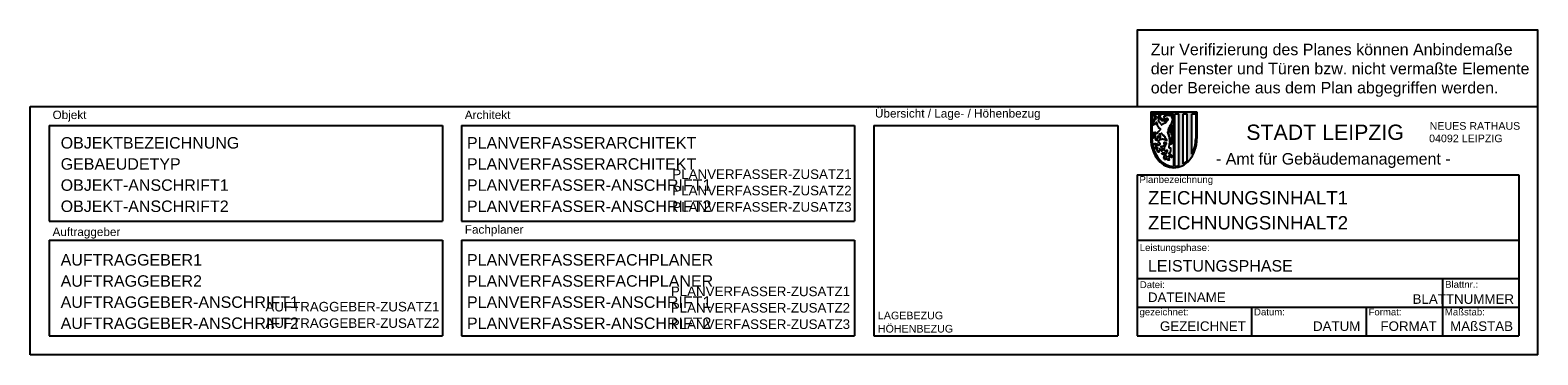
# Model space of a CAD drawing. Header units: metres. Extents: x -395 to 0, y 0 to 85.
import ezdxf
from ezdxf.enums import TextEntityAlignment as Align

# ---------------------------------------------------------------- set-up
doc = ezdxf.new("R2010")
doc.units = ezdxf.units.M
doc.styles.add('ARIAL', font='arial.ttf')

msp = doc.modelspace()

# ---------------------------------------------------------------- hatches: boundary and pattern name
at = {"linetype": 'Continuous'}
h = msp.add_hatch(color=256, dxfattribs=at)
h.paths.add_polyline_path([(-95.36, 63.61), (-101.43, 63.61), (-101.43, 56.63, 0.176331), (-99.32, 50.83, 0.221543), (-95.36, 48.99, 0.221543), (-91.41, 50.83, 0.176331), (-89.3, 56.63), (-89.3, 63.61)])
h.paths.add_polyline_path([(-95.12, 63.1), (-95.12, 49.34, 0.053374), (-94.1, 49.5), (-94.1, 63.1)], flags=16)
h.paths.add_polyline_path([(-95.46, 63.1), (-95.46, 49.33, -0.216849), (-99.06, 51.06, -0.176068), (-101.09, 56.63), (-101.09, 63.1)], flags=16)
h.paths.add_polyline_path([(-92.96, 63.1), (-91.91, 63.1), (-91.91, 50.79, -0.069458), (-92.96, 49.97)], flags=16)
h.paths.add_polyline_path([(-95.76, 59.86), (-95.67, 59.86), (-95.76, 59.97)], flags=0)
h.paths.add_polyline_path([(-96.89, 61.47), (-97.1, 61.63), (-97.5, 61.63), (-97.5, 61.85), (-96.89, 61.85)], flags=0)
h.paths.add_polyline_path([(-97.63, 61.37), (-97.44, 61.37), (-97.36, 61.46), (-97.04, 61.23), (-97.27, 61.23)], flags=0)
h.paths.add_polyline_path([(-90.65, 63.1), (-89.64, 63.1), (-89.64, 56.63, -0.122678), (-90.65, 52.56)], flags=16)

# ---------------------------------------------------------------- linework, layer by layer
for p, q in [((-395, 0), (-395, 65)), ((-395, 65), (0, 65)), ((-101.43, 63.61), (-95.36, 63.61)), ((-101.43, 63.61), (-101.43, 56.63)), ((-95.36, 63.61), (-89.3, 63.61)), ((-89.3, 63.61), (-89.3, 56.63)), ((0, 0), (0, 65)), ((-390, 60), (-390, 35)), ((-390, 60), (-287, 60)), ((-287, 60), (-287, 35)), ((-282, 60), (-282, 35)), ((-282, 60), (-179, 60)), ((-179, 60), (-179, 35)), ((-174, 60), (-174, 5)), ((-174, 60), (-110, 60)), ((-110, 60), (-110, 5)), ((-101.09, 63.1), (-101.09, 56.63)), ((-101.09, 63.1), (-95.46, 63.1)), ((-101.09, 61.61), (-101.09, 61.56)), ((-96.5, 62.64), (-96.47, 62.62)), ((-95.46, 63.1), (-95.46, 49.33)), ((-95.12, 63.1), (-94.1, 63.1)), ((-92.96, 63.1), (-91.91, 63.1)), ((-90.65, 63.1), (-89.64, 63.1)), ((-89.64, 63.1), (-89.64, 56.63)), ((-105, 47.09), (-105, 25)), ((-105, 47.09), (-5, 47.09)), ((-5, 47.09), (-5, 5)), ((-390, 35), (-287, 35)), ((-282, 35), (-179, 35)), ((-390, 30), (-390, 5)), ((-390, 30), (-287, 30)), ((-287, 30), (-287, 5)), ((-282, 30), (-282, 5)), ((-282, 30), (-179, 30)), ((-179, 30), (-179, 5)), ((-105, 30), (-5, 30)), ((-105, 25), (-105, 5)), ((-105, 20), (-5, 20)), ((-25, 20), (-25, 5)), ((-105, 12.5), (-5, 12.5)), ((-75, 12.5), (-75, 5)), ((-45, 12.5), (-45, 5)), ((-390, 5), (-287, 5)), ((-282, 5), (-179, 5)), ((-174, 5), (-110, 5)), ((-105, 5), (-5, 5)), ((0, 0), (-395, 0))]:
    msp.add_line(p, q)
for p, q in [((-95.12, 49.34), (-95.12, 63.1)), ((-94.1, 49.5), (-94.1, 63.1)), ((-92.96, 49.97), (-92.96, 63.1)), ((-91.91, 50.79), (-91.91, 63.1)), ((-90.65, 52.56), (-90.65, 63.1))]:
    msp.add_line(p, q, dxfattribs=at)
msp.add_lwpolyline([(-105, 65), (0, 65), (0, 85), (-105, 85)], close=True)
at = {"flags": 128}
msp.add_lwpolyline([(-97.34, 51.65), (-97.46, 51.53), (-97.58, 51.53), (-97.58, 51.14), (-97.83, 51.18), (-97.92, 51.45), (-97.98, 51.51), (-97.98, 51.69), (-97.91, 51.76), (-97.91, 52), (-97.72, 52.18), (-97.47, 52.18), (-97.58, 52.36), (-97.99, 52.36), (-98.03, 52.34), (-98.06, 52.36), (-98.06, 52.49), (-98.16, 52.49), (-98.27, 52.58), (-98.54, 52.58), (-98.54, 52.71), (-98.36, 52.9), (-98.12, 52.9), (-98.05, 52.83), (-97.93, 52.91), (-97.82, 52.91), (-97.71, 52.82), (-97.55, 52.82), (-97.44, 52.74), (-97.27, 52.74), (-97.27, 52.8), (-97.2, 52.86), (-97.2, 53.04), (-97.11, 53.12), (-97.11, 53.28), (-97.03, 53.32), (-97.03, 53.52), (-97.39, 53.52), (-97.5, 53.42), (-97.5, 53.3), (-97.61, 53.3), (-97.72, 53.37), (-97.84, 53.59), (-97.84, 53.9), (-97.91, 53.96), (-97.83, 54.04), (-97.83, 54.39), (-97.75, 54.43), (-97.75, 54.54), (-97.67, 54.61), (-97.67, 54.7), (-97.59, 54.74), (-97.59, 54.87), (-97.42, 55), (-97.34, 55.27), (-97.28, 55.27), (-97.28, 55.42), (-97.39, 55.51), (-97.63, 55.51), (-97.69, 55.57), (-97.87, 55.57), (-97.98, 55.47), (-97.98, 55.37), (-97.89, 55.21), (-97.89, 54.9), (-98.13, 54.69), (-98.13, 54.63), (-98.26, 54.63), (-98.54, 54.44), (-98.63, 54.54), (-98.77, 54.54), (-98.77, 54.44), (-98.45, 54.15), (-98.45, 53.95), (-98.38, 53.9), (-98.38, 53.47), (-98.49, 53.36), (-98.62, 53.36), (-98.62, 53.58), (-98.78, 53.71), (-98.82, 53.69), (-98.87, 53.74), (-98.93, 53.8), (-98.93, 53.86), (-99.03, 54), (-99.16, 53.86), (-99.16, 53.52), (-99.33, 53.52), (-99.33, 53.06), (-99.41, 53.06), (-99.45, 53.05), (-99.65, 53.26), (-99.65, 53.42), (-99.73, 53.49), (-99.73, 53.9), (-99.57, 54.08), (-99.54, 54.11), (-99.6, 54.17), (-99.74, 54.02), (-99.87, 54.02), (-99.92, 53.92), (-100, 53.92), (-100.06, 54), (-100.26, 54), (-100.26, 53.93), (-100.38, 53.85), (-100.52, 53.85), (-100.52, 54.14), (-100.45, 54.19), (-100.45, 54.32), (-100.36, 54.32), (-100.1, 54.47), (-99.99, 54.47), (-99.95, 54.56), (-99.78, 54.56), (-99.75, 54.64), (-100.01, 54.72), (-100.09, 54.8), (-100.09, 54.89), (-100.18, 54.89), (-100.23, 54.95), (-100.32, 54.95), (-100.52, 55.05), (-100.52, 55.27), (-100.4, 55.27), (-100.36, 55.34), (-100.14, 55.34), (-99.95, 55.2), (-99.87, 55.27), (-99.74, 55.27), (-99.37, 54.88), (-99.25, 54.88), (-99.25, 54.94), (-99.21, 54.98), (-99.2, 54.96), (-99.15, 55.04), (-99.11, 55.02), (-99.07, 55.05), (-98.95, 55.13), (-98.95, 55.33), (-99.14, 55.51), (-99.3, 55.51), (-99.4, 55.63), (-99.4, 55.89), (-99.33, 55.95), (-99.33, 56.05), (-99.17, 56.19), (-99.17, 56.28), (-99.15, 56.31), (-99.11, 56.29), (-99.06, 56.33), (-98.98, 56.39), (-98.87, 56.39), (-98.83, 56.44), (-98.5, 56.44), (-98.38, 56.53), (-98.25, 56.53), (-98.16, 56.45), (-97.92, 56.45), (-97.85, 56.39), (-97.77, 56.39), (-97.71, 56.31), (-97.61, 56.31), (-97.55, 56.23), (-97.39, 56.23), (-97.21, 56.14), (-97.21, 56.2), (-97.35, 56.42), (-97.35, 56.51), (-97.58, 56.71), (-97.58, 56.78), (-97.68, 56.81), (-97.6, 56.89), (-97.6, 57.09), (-97.7, 57.09), (-97.77, 57.17), (-97.85, 57.26), (-97.96, 57.26), (-98.02, 57.41), (-98.22, 57.5), (-98.21, 57.6), (-98.47, 57.84), (-98.47, 57.94), (-98.59, 58.03), (-98.84, 57.78), (-98.84, 57.73), (-99.22, 57.73), (-99.24, 57.69), (-98.93, 57.4), (-98.93, 56.65), (-98.96, 56.62), (-99.1, 56.66), (-99.24, 56.95), (-99.4, 56.95), (-99.4, 57.15), (-99.56, 57.25), (-99.56, 56.88), (-99.63, 56.83), (-99.63, 56.66), (-99.8, 56.59), (-99.8, 56.15), (-100, 56.25), (-100.04, 56.23), (-100.06, 56.26), (-100.06, 56.36), (-100.13, 56.43), (-100.13, 56.94), (-100.04, 57.07), (-100.04, 57.14), (-100.07, 57.18), (-100.24, 57.01), (-100.26, 57.03), (-100.3, 56.95), (-100.56, 56.95), (-100.75, 56.81), (-100.75, 56.71), (-100.85, 56.63), (-100.92, 56.63), (-100.92, 56.75), (-101, 56.8), (-101, 56.91), (-100.91, 56.97), (-100.91, 57.14), (-100.89, 57.17), (-100.83, 57.15), (-100.8, 57.21), (-100.75, 57.32), (-100.57, 57.49), (-100.32, 57.49), (-100.25, 57.56), (-100.13, 57.56), (-100.13, 57.72), (-100.29, 57.72), (-100.39, 57.65), (-100.54, 57.8), (-100.75, 57.87), (-100.96, 57.8), (-101.06, 57.69), (-100.97, 58.04), (-100.78, 58.2), (-100.51, 58.2), (-100.3, 58.28), (-100.21, 58.19), (-100.15, 58.21), (-100.1, 58.14), (-100.04, 58.06), (-99.65, 58.06), (-99.65, 58.18), (-99.33, 58.49), (-99.33, 58.59), (-98.86, 59.03), (-98.9, 59.16), (-98.97, 59.16), (-99.12, 59.3), (-99.26, 59.33), (-99.26, 59.44), (-99.49, 59.68), (-99.49, 59.75), (-99.57, 59.83), (-99.57, 59.92), (-99.73, 60.15), (-99.73, 60.33), (-99.64, 60.38), (-99.64, 60.48), (-99.88, 60.78), (-99.88, 60.88), (-99.95, 60.88), (-99.95, 60.69), (-100.1, 60.57), (-100.26, 60.57), (-100.26, 60.44), (-100.38, 60.34), (-100.63, 60.34), (-100.67, 60.2), (-100.75, 60.17), (-100.75, 60.12), (-100.8, 60.12), (-100.92, 60.16), (-100.92, 60.36), (-100.79, 60.51), (-100.72, 60.51), (-100.59, 60.62), (-100.59, 60.96), (-100.42, 61.14), (-100.56, 61.14), (-100.73, 61.28), (-100.96, 61.28), (-101.08, 61.15), (-101.04, 61.5), (-101.02, 61.53), (-100.91, 61.68), (-100.58, 61.68), (-100.45, 61.77), (-100.4, 61.69), (-100.23, 61.69), (-100.12, 61.59), (-100.12, 61.74), (-100.38, 61.97), (-100.38, 62.06), (-100.45, 62.14), (-100.45, 62.47), (-100.52, 62.51), (-100.52, 62.59), (-100.6, 62.72), (-100.29, 62.72), (-99.87, 62.27), (-99.87, 62.14), (-99.84, 62.08), (-99.77, 62.12), (-99.71, 62.16), (-99.5, 62.16), (-99.5, 62.2), (-99.55, 62.25), (-99.17, 62.68), (-99.17, 62.8), (-99.06, 62.8), (-99, 62.87), (-98.86, 62.87), (-98.86, 62.66), (-98.92, 62.61), (-98.92, 62.49), (-99.07, 62.38), (-99.01, 62.29), (-99.01, 62.08), (-99.23, 62.02), (-99.23, 61.72), (-99.4, 61.67), (-99.4, 61.3), (-99.48, 61.25), (-99.34, 61.12), (-99.34, 61.04), (-99.19, 60.97), (-98.93, 60.73), (-98.93, 60.63), (-98.7, 60.41), (-98.7, 60.31), (-98.57, 60.2), (-98.54, 60.22), (-98.54, 60.34), (-98.41, 60.34), (-98.26, 60.51), (-98.18, 60.51), (-98.13, 60.59), (-98.03, 60.59), (-97.93, 60.68), (-97.78, 60.65), (-97.69, 60.74), (-97.61, 60.74), (-97.5, 60.81), (-97.49, 60.82), (-97.43, 60.8), (-97.27, 60.98), (-97.67, 60.98), (-97.67, 61.12), (-97.75, 61.16), (-97.75, 61.4), (-97.86, 61.29), (-97.97, 61.3), (-98.43, 61.3), (-98.55, 61.4), (-98.59, 61.38), (-98.79, 61.58), (-98.79, 61.8), (-98.69, 61.88), (-98.69, 61.94), (-98.64, 61.94), (-98.51, 61.84), (-98.51, 61.78), (-98.45, 61.78), (-98.45, 61.69), (-98.24, 61.69), (-98.16, 61.63), (-97.69, 61.63), (-97.66, 61.71), (-97.77, 61.82), (-97.77, 61.94), (-97.84, 61.94), (-97.84, 62.06), (-97.91, 62.13), (-97.91, 62.47), (-97.8, 62.57), (-97.46, 62.57), (-97.36, 62.64), (-97.27, 62.64), (-97.27, 62.72), (-96.6, 62.72), (-96.5, 62.64), (-95.92, 62.64), (-95.92, 62.18), (-95.89, 62.09), (-95.88, 62.1), (-95.84, 62.06), (-95.84, 61.75), (-95.76, 61.67), (-95.76, 61.39), (-95.83, 61.34), (-95.83, 61.05), (-95.9, 61.05), (-95.9, 60.82), (-96, 60.82), (-96, 60.6), (-96.07, 60.54), (-96.07, 60.37), (-96.17, 60.29), (-96.17, 60.24), (-96.2, 60.09), (-96.31, 60.09), (-96.31, 60.01), (-96.38, 60.01), (-96.38, 59.92), (-96.46, 59.83), (-96.46, 59.59), (-96.55, 59.48), (-96.55, 59.3), (-96.79, 59.3), (-96.79, 59.1), (-96.87, 59.02), (-96.87, 58.45), (-97.02, 58.33), (-97.02, 58.25), (-96.96, 58.18), (-96.96, 57.94), (-96.86, 57.83), (-96.86, 57.7), (-96.79, 57.62), (-96.79, 57.36), (-96.71, 57.3), (-96.6, 56.86), (-96.6, 56.88), (-96.55, 56.83), (-96.55, 56.57), (-96.47, 56.51), (-96.47, 55.71), (-96.23, 55.48), (-96.08, 55.63), (-96.08, 56.12), (-96.16, 56.17), (-96.16, 56.44), (-96.25, 56.49), (-96.25, 56.63), (-96.33, 56.69), (-96.33, 56.83), (-96.4, 56.91), (-96.4, 57.03), (-96.5, 57.17), (-96.5, 57.32), (-96.57, 57.4), (-96.57, 57.62), (-96.64, 57.69), (-96.64, 58.18), (-96.71, 58.23), (-96.71, 58.33), (-96.65, 58.4), (-96.65, 58.73), (-96.56, 58.84), (-96.56, 58.97), (-96.49, 59.03), (-96.49, 59.13), (-96.4, 59.17), (-96.4, 59.28), (-96.26, 59.41), (-96.26, 59.51), (-96.16, 59.62), (-96.16, 59.69), (-96.08, 59.75), (-96.08, 60.1), (-95.97, 60.1), (-95.89, 60.12), (-95.81, 60.03), (-95.8, 60.05), (-95.76, 60.01), (-95.76, 59.86), (-95.69, 59.86), (-95.69, 59.73), (-95.75, 59.68), (-95.75, 59.49), (-95.83, 59.49), (-95.83, 59.24), (-96, 59.13), (-96, 59.03), (-96.16, 58.87), (-96.16, 58.75), (-96.23, 58.75), (-96.23, 58.52), (-96.31, 58.52), (-96.31, 58.32), (-96.28, 58.3), (-96.24, 58.31), (-96.15, 58.61), (-96.11, 58.61), (-96, 58.72), (-96, 58.82), (-95.93, 58.88), (-95.93, 58.99), (-95.88, 58.99), (-95.81, 59.09), (-95.73, 59.02), (-95.69, 58.98), (-95.69, 58.46), (-95.76, 58.41), (-95.76, 58.3), (-95.91, 58.17), (-95.91, 58.07), (-96.08, 57.93), (-96.08, 57.69), (-96.06, 57.66), (-96, 57.68), (-96, 57.86), (-95.92, 57.97), (-95.76, 57.87), (-95.76, 57.76), (-95.69, 57.7), (-95.69, 57.41), (-95.75, 57.39), (-95.75, 57.28), (-95.83, 57.22), (-95.83, 57.1), (-95.91, 57.1), (-95.91, 56.62), (-95.84, 56.62), (-95.84, 56.34), (-95.76, 56.28), (-95.76, 55.91), (-95.69, 55.91), (-95.69, 55.69), (-95.75, 55.63), (-95.75, 55.48), (-95.83, 55.41), (-95.83, 55.29), (-95.93, 55.29), (-96.06, 55.18), (-96.45, 55.18), (-96.5, 55.25), (-96.56, 55.22), (-96.56, 55.08), (-96.6, 55.03), (-96.63, 54.99), (-96.63, 54.68), (-96.71, 54.61), (-96.71, 54.3), (-96.49, 54.16), (-96.25, 54.16), (-96.25, 53.23), (-96.3, 53.2), (-96.3, 52.97), (-96.38, 52.97), (-96.38, 52.87), (-96.45, 52.81), (-96.57, 52.88), (-96.6, 52.9), (-96.71, 52.78), (-96.71, 52.68), (-96.6, 52.52), (-96.3, 52.52), (-96.23, 52.43), (-96.11, 52.43), (-96.08, 52.39), (-96.08, 52.31), (-95.92, 52.15), (-95.92, 51.73), (-95.94, 51.7), (-96.18, 51.94), (-96.32, 51.95), (-96.51, 51.95), (-96.66, 52.08), (-96.74, 51.96), (-96.71, 51.92), (-96.71, 51.84), (-96.63, 51.75), (-96.63, 51.5), (-96.71, 51.41), (-96.71, 51.26), (-96.63, 51.11), (-96.63, 51), (-96.85, 51), (-96.91, 51.08), (-97.04, 51.08), (-97.04, 51.2), (-97.21, 51.44), (-97.21, 51.54), (-97.27, 51.59), (-97.21, 51.67), (-97.21, 51.85), (-97.21, 51.95), (-97.27, 51.91), (-97.27, 51.81), (-97.34, 51.76), (-97.34, 51.65)], close=True, dxfattribs=at)
for points in [[(-97.32, 61.85), (-97.39, 61.75), (-97.5, 61.75), (-97.5, 61.63), (-97.1, 61.63), (-96.98, 61.54), (-96.89, 61.54), (-96.89, 61.66), (-97.07, 61.85), (-97.32, 61.85)], [(-97.44, 61.37), (-97.24, 61.37), (-97.09, 61.26), (-97.13, 61.23), (-97.27, 61.23), (-97.49, 61.31), (-97.44, 61.37)]]:
    msp.add_lwpolyline(points, dxfattribs=at)
at = {"linetype": 'Continuous'}
for centre, radius, start, end in [((-92.41, 56.63), 9.02, 180, 220.001), ((-92.41, 56.63), 8.68, 180, 220.001), ((-98.32, 56.63), 9.02, 319.999, 360), ((-98.32, 56.63), 8.68, 332.0241, 360), ((-95.36, 54.16), 5.17, 220.0228, 269.9896), ((-95.36, 54.16), 4.82, 220.0243, 268.8595), ((-95.37, 54.15), 5.16, 270, 319.999), ((-95.37, 54.16), 5.17, 270.0104, 319.9772), ((-95.37, 54.16), 4.82, 272.9485, 285.1693), ((-95.37, 54.15), 4.82, 299.9101, 315.8031)]:
    msp.add_arc(centre, radius, start, end, dxfattribs=at)

# ---------------------------------------------------------------- texts
at = {"style": 'ARIAL'}
for s, height, p in [('STADT LEIPZIG', 4, (-55.74, 58.28)), ('- Amt für Gebäudemanagement -', 3, (-53.59, 50.95))]:
    msp.add_text(s, height=height, dxfattribs=at).set_placement(p, align=Align.MIDDLE)
for s, p in [('NEUES RATHAUS', (-28.35, 58.93)), ('04092 LEIPZIG', (-28.49, 55.66))]:
    msp.add_text(s, height=2, dxfattribs=at).set_placement(p)
at = {"insert": (-101.41, 81.45), "char_height": 3, "attachment_point": 1, "style": 'ARIAL'}
msp.add_mtext_dynamic_manual_height_columns('Zur Verifizierung des Planes können Anbindemaße \\Pder Fenster und Türen bzw. nicht vermaßte Elemente \\Poder Bereiche aus dem Plan abgegriffen werden.', width=107.5506, gutter_width=1.25, heights=[0], dxfattribs=at)
at = {"attachment_point": 1, "style": 'ARIAL'}
for s, insert, char_height, width in [(' Objekt', (-389.98, 63.93), 2.2, 30.81), (' Architekt', (-281.98, 63.93), 2.2, 30.81), (' Übersicht / Lage- / Höhenbezug', (-174.52, 64.32), 2.2, 47.324), (' Planbezeichnung', (-105.07, 46.79), 1.8, 30.81), (' Auftraggeber', (-389.99, 33.3), 2.2, 30.81), (' Fachplaner', (-281.98, 33.93), 2.2, 30.81), (' Leistungsphase:', (-105, 28.98), 1.8, 30), (' Datei:', (-104.98, 19.27), 1.8, 30), (' Blattnr.:', (-25, 19.34), 1.8, 30), (' gezeichnet:', (-105.06, 12.12), 1.8, 30), (' Datum:', (-75.06, 12.12), 1.8, 30), (' Format:', (-45.06, 12.12), 1.8, 30), (' Maßstab:', (-25.06, 12.12), 1.8, 30)]:
    msp.add_mtext(s, dxfattribs=dict(at, insert=insert, char_height=char_height, width=width))
at = {"style": 'ARIAL'}
for tag, p, s, height in [('OBJEKTBEZEICHNUNG', (-387, 54), '', 3), ('PLANVERFASSERARCHITEKT', (-280.56, 54), '', 3), ('GEBAEUDETYP', (-387, 48.47), '', 3), ('PLANVERFASSERARCHITEKT', (-280.56, 48.47), '', 3), ('OBJEKT-ANSCHRIFT1', (-387, 42.94), 'Straße Hausnummer', 3), ('PLANVERFASSER-ANSCHRIFT1', (-280.56, 42.94), 'Straße Hausnummer', 3), ('OBJEKT-ANSCHRIFT2', (-387, 37.4), 'PLZ Ort', 3), ('PLANVERFASSER-ANSCHRIFT2', (-280.56, 37.4), 'PLZ Ort', 3), ('ZEICHNUNGSINHALT1', (-102.15, 39.36), '', 3.5), ('ZEICHNUNGSINHALT2', (-102.15, 32.82), '', 3.5), ('AUFTRAGGEBER1', (-387.01, 23.37), 'Stadt Leipzig', 3), ('PLANVERFASSERFACHPLANER', (-280.56, 23.37), '', 3), ('LEISTUNGSPHASE', (-102.15, 21.8), 'LEISTUNGSPHASE', 3), ('AUFTRAGGEBER2', (-387.01, 17.83), 'Amt', 3), ('PLANVERFASSERFACHPLANER', (-280.56, 17.83), '', 3), ('DATEINAME', (-102.15, 13.83), '', 2.5), ('AUFTRAGGEBER-ANSCHRIFT1', (-387.01, 12.3), 'Straße Hausnummer', 3), ('PLANVERFASSER-ANSCHRIFT1', (-280.56, 12.3), 'Straße Hausnummer', 3), ('AUFTRAGGEBER-ANSCHRIFT2', (-387.01, 6.77), 'PLZ Ort', 3), ('PLANVERFASSER-ANSCHRIFT2', (-280.56, 6.77), 'PLZ Ort', 3), ('LAGEBEZUG', (-172.9, 9.3), 'Lagebezug:', 2), ('HÖHENBEZUG', (-172.9, 5.83), 'Höhenbezug:', 2)]:
    msp.add_attdef(tag, p, s, height=height, dxfattribs=at)
for tag, text, p in [('PLANVERFASSER-ZUSATZ1', 'Tel.:', (-179.79, 46.05)), ('PLANVERFASSER-ZUSATZ2', 'Fax.:', (-179.79, 41.76)), ('PLANVERFASSER-ZUSATZ3', 'Email:', (-179.79, 37.47)), ('PLANVERFASSER-ZUSATZ1', 'Tel.:', (-180.19, 15.36)), ('BLATTNUMMER', '', (-6.24, 13.35)), ('AUFTRAGGEBER-ZUSATZ1', 'Tel.:', (-287.77, 11.36)), ('PLANVERFASSER-ZUSATZ2', 'Fax.:', (-180.19, 11.07)), ('AUFTRAGGEBER-ZUSATZ2', 'Fax.:', (-287.77, 7.06)), ('PLANVERFASSER-ZUSATZ3', 'Email:', (-180.19, 6.77)), ('GEZEICHNET', 'Name', (-76.5, 6.26)), ('DATUM', 'tt.mm.jjjj', (-46.5, 6.26)), ('FORMAT', 'A3', (-26.5, 6.26)), ('MAßSTAB', '1 : 100', (-6.5, 6.26))]:
    msp.add_attdef(tag, text=text, height=2.5, dxfattribs=at).set_placement(p, align=Align.RIGHT)

doc.saveas('drawing.dxf')
